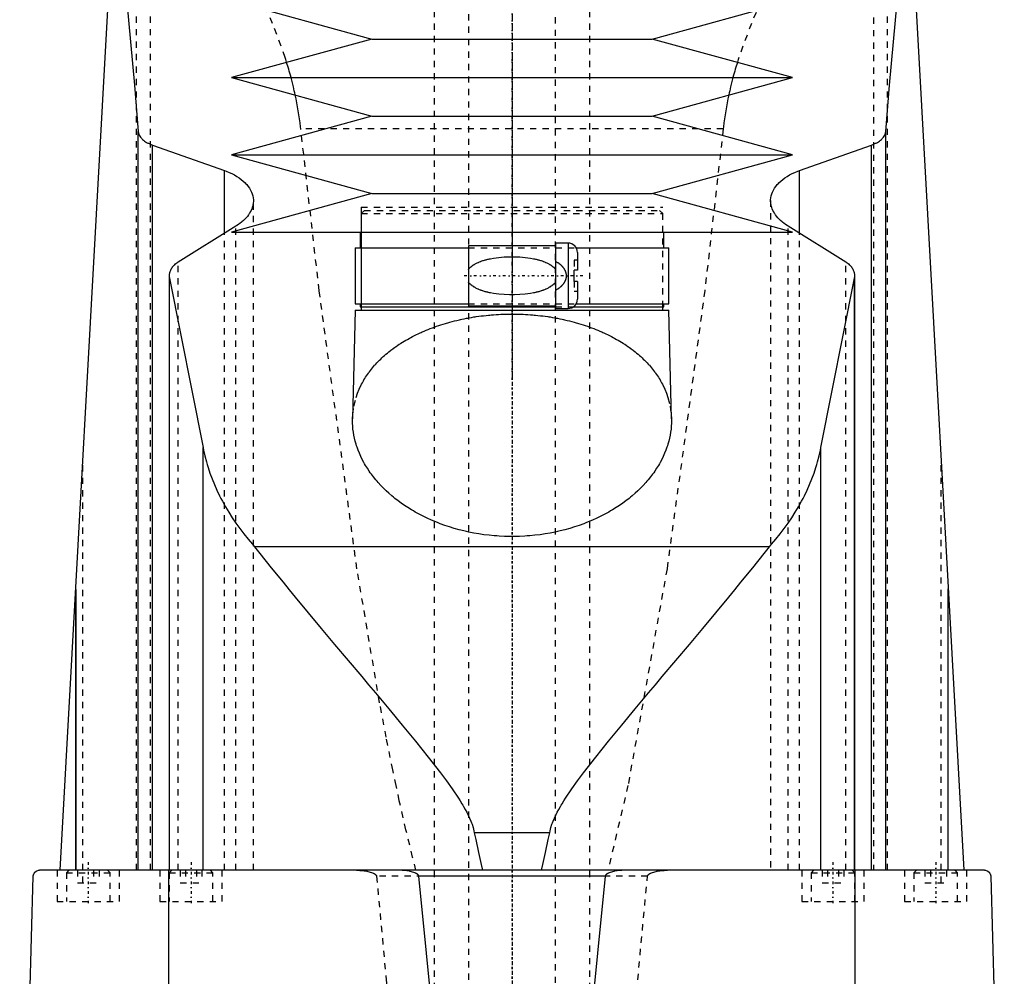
# Model space of a CAD drawing. Extents: x -120 to 120, y -1 to 1172.
# Tile 6 of 11: x -79 to 79, y 553 to 706. Entities that reach past the tile are written whole.
import ezdxf

# ---------------------------------------------------------------- set-up
doc = ezdxf.new("R2010")
doc.units = 0
doc.linetypes.add('CENTER', pattern=[1.5, 0.45, -0.5, 0.05, -0.5])
doc.linetypes.add('DASHED', pattern=[2, 1, -1])
for name, color, linetype in [('AM_0', 7, 'CONTINUOUS'), ('AM_3', 7, 'DASHED'), ('AM_7', 7, 'CENTER')]:
    doc.layers.add(name, color=color, linetype=linetype)

msp = doc.modelspace()

# ---------------------------------------------------------------- linework, layer by layer
at = {"layer": 'AM_0', "color": 7, "linetype": 'CONTINUOUS'}
for p, q in [((-72.48, 569.6), (-61.98, 760.16)), ((61.98, 760.16), (72.48, 569.6)), ((-45, 709.2), (-22.5, 703)), ((22.5, 703), (45, 709.2)), ((-22.5, 703), (-45, 696.8)), ((-22.5, 703), (22.5, 703)), ((45, 696.8), (22.5, 703)), ((-45, 696.8), (-22.5, 690.6)), ((-45, 696.8), (45, 696.8)), ((22.5, 690.6), (45, 696.8)), ((-22.5, 690.6), (-45, 684.4)), ((-22.5, 690.6), (22.5, 690.6)), ((45, 684.4), (22.5, 690.6)), ((-60, 569.6), (-60, 688.17)), ((60, 569.6), (60, 688.17)), ((-57.68, 569.6), (-57.68, 685.98)), ((-57.68, 685.98), (-46.13, 681.89)), ((46.13, 681.89), (57.68, 685.98)), ((57.68, 569.6), (57.68, 685.98)), ((-45, 684.4), (-22.5, 678.2)), ((-45, 684.4), (45, 684.4)), ((22.5, 678.2), (45, 684.4)), ((-46.13, 671.85), (-46.13, 681.89)), ((46.13, 671.85), (46.13, 681.89)), ((-22.5, 678.2), (-45, 672)), ((-22.5, 678.2), (22.5, 678.2)), ((45, 672), (22.5, 678.2)), ((-44.32, 672.97), (-53.59, 667.2)), ((-45, 672), (45, 672)), ((-24.35, 672), (-24.35, 669.5)), ((24.35, 669.5), (24.35, 672)), ((53.59, 667.2), (44.32, 672.97)), ((9, 670.25), (7, 670.25)), ((7, 670.25), (7, 659.75)), ((9, 670.25), (9, 659.75)), ((-25.15, 669.5), (-25.15, 660.5)), ((-25.15, 669.5), (-7, 669.5)), ((7, 669.8), (-7, 669.8)), ((-7, 669.8), (-7, 660.2)), ((10.3, 669.5), (25.15, 669.5)), ((10.5, 668.75), (10.5, 665.9)), ((25.15, 660.5), (25.15, 669.5)), ((10, 664.1), (10, 665.9)), ((10.5, 665.9), (10, 665.9)), ((-55, 665.05), (-55, 569.6)), ((-54.96, 569.6), (-54.96, 664.64)), ((-54.96, 664.64), (-49.57, 637.45)), ((10.5, 664.1), (10, 664.1)), ((10.5, 664.1), (10.5, 661.25)), ((49.57, 637.45), (54.96, 664.64)), ((54.96, 569.6), (54.96, 664.64)), ((55, 569.6), (55, 665.05)), ((-25.15, 660.5), (-7, 660.5)), ((-24.35, 660.5), (-24.35, 660)), ((10.3, 660.5), (25.15, 660.5)), ((24.35, 660), (24.35, 660.5)), ((-25.18, 659.5), (-25.59, 642.04)), ((-25.18, 659.5), (25.18, 659.5)), ((-24.35, 660), (7, 660)), ((-24.18, 660), (-24.18, 659.5)), ((-7, 660.2), (7, 660.2)), ((7, 659.75), (9, 659.75)), ((9.83, 660), (24.35, 660)), ((24.18, 659.5), (24.18, 660)), ((25.59, 642.04), (25.18, 659.5)), ((-49.57, 569.6), (-49.57, 637.45)), ((49.57, 569.6), (49.57, 637.45)), ((41.3, 621.52), (-41.3, 621.52)), ((-70, 569.6), (-70, 614.75)), ((-70, 614.67), (-70, 569.6)), ((70, 569.6), (70, 614.75)), ((70, 569.6), (70, 614.67)), ((6.05, 575.62), (-6.05, 575.62)), ((75.83, 569.6), (-75.83, 569.6)), ((-55.06, 487.5), (-55.06, 569.6)), ((55.06, 487.5), (55.06, 569.6)), ((-79, 487.5), (-76.83, 568.63)), ((14.95, 568.63), (-14.95, 568.63)), ((76.83, 568.63), (79, 487.5))]:
    msp.add_line(p, q, dxfattribs=at)
for points in [[(-63.73, 728.44, 0), (-63.09, 722.45, 0), (-61.84, 709.58, 0), (-60.6, 695.59, 0), (-60, 688.17, 0)], [(60, 688.17, 0), (60.6, 695.59, 0), (61.84, 709.58, 0), (63.09, 722.45, 0), (63.73, 728.44, 0)], [(-60, 688.17, 0), (-59.99, 688.1, 0), (-59.96, 687.97, 0), (-59.93, 687.83, 0), (-59.9, 687.76, 0), (-59.88, 687.69, 0), (-59.81, 687.55, 0), (-59.73, 687.41, 0), (-59.64, 687.27, 0), (-59.53, 687.14, 0), (-59.41, 687.01, 0), (-59.34, 686.94, 0), (-59.28, 686.88, 0), (-59.13, 686.75, 0), (-58.97, 686.63, 0), (-58.81, 686.52, 0), (-58.63, 686.41, 0), (-58.44, 686.31, 0), (-58.34, 686.26, 0), (-58.24, 686.21, 0), (-58.03, 686.12, 0), (-57.8, 686.03, 0), (-57.68, 685.98, 0)], [(57.68, 685.98, 0), (57.8, 686.03, 0), (58.03, 686.12, 0), (58.24, 686.21, 0), (58.34, 686.26, 0), (58.44, 686.31, 0), (58.63, 686.41, 0), (58.81, 686.52, 0), (58.97, 686.63, 0), (59.13, 686.75, 0), (59.28, 686.88, 0), (59.34, 686.94, 0), (59.41, 687.01, 0), (59.53, 687.14, 0), (59.64, 687.27, 0), (59.73, 687.41, 0), (59.81, 687.55, 0), (59.88, 687.69, 0), (59.9, 687.76, 0), (59.93, 687.83, 0), (59.96, 687.97, 0), (59.99, 688.1, 0), (60, 688.17, 0)], [(-46.13, 681.89, 0), (-45.89, 681.8, 0), (-45.41, 681.6, 0), (-44.96, 681.4, 0), (-44.75, 681.29, 0), (-44.54, 681.18, 0), (-44.16, 680.95, 0), (-43.79, 680.72, 0), (-43.44, 680.46, 0), (-43.12, 680.2, 0), (-42.83, 679.92, 0), (-42.69, 679.78, 0), (-42.56, 679.64, 0), (-42.32, 679.35, 0), (-42.11, 679.05, 0), (-41.94, 678.74, 0), (-41.79, 678.44, 0), (-41.67, 678.13, 0), (-41.63, 677.97, 0), (-41.59, 677.82, 0), (-41.53, 677.51, 0), (-41.5, 677.21, 0), (-41.5, 677.06, 0)], [(41.5, 677.06, 0), (41.5, 677.21, 0), (41.53, 677.51, 0), (41.59, 677.82, 0), (41.63, 677.97, 0), (41.67, 678.13, 0), (41.79, 678.44, 0), (41.94, 678.74, 0), (42.11, 679.05, 0), (42.32, 679.35, 0), (42.56, 679.64, 0), (42.69, 679.78, 0), (42.83, 679.92, 0), (43.12, 680.2, 0), (43.44, 680.46, 0), (43.79, 680.72, 0), (44.16, 680.96, 0), (44.55, 681.18, 0), (44.75, 681.29, 0), (44.96, 681.4, 0), (45.41, 681.6, 0), (45.89, 681.8, 0), (46.13, 681.89, 0)], [(-41.5, 677.06, 0), (-41.5, 676.94, 0), (-41.52, 676.7, 0), (-41.55, 676.47, 0), (-41.58, 676.34, 0), (-41.6, 676.22, 0), (-41.67, 675.98, 0), (-41.76, 675.74, 0), (-41.86, 675.5, 0), (-41.99, 675.25, 0), (-42.13, 675.01, 0), (-42.21, 674.9, 0), (-42.29, 674.78, 0), (-42.47, 674.54, 0), (-42.67, 674.31, 0), (-42.88, 674.09, 0), (-43.11, 673.87, 0), (-43.35, 673.66, 0), (-43.48, 673.55, 0), (-43.61, 673.45, 0), (-43.89, 673.25, 0), (-44.17, 673.06, 0), (-44.32, 672.97, 0)], [(44.32, 672.97, 0), (44.17, 673.06, 0), (43.88, 673.25, 0), (43.61, 673.45, 0), (43.48, 673.56, 0), (43.35, 673.66, 0), (43.1, 673.87, 0), (42.88, 674.09, 0), (42.66, 674.32, 0), (42.47, 674.55, 0), (42.29, 674.78, 0), (42.21, 674.9, 0), (42.13, 675.02, 0), (41.99, 675.26, 0), (41.86, 675.5, 0), (41.76, 675.74, 0), (41.67, 675.98, 0), (41.6, 676.22, 0), (41.58, 676.35, 0), (41.55, 676.47, 0), (41.52, 676.7, 0), (41.5, 676.94, 0), (41.5, 677.06, 0)], [(-53.59, 667.2, 0), (-53.66, 667.15, 0), (-53.81, 667.05, 0), (-53.95, 666.94, 0), (-54.01, 666.89, 0), (-54.08, 666.84, 0), (-54.2, 666.72, 0), (-54.31, 666.61, 0), (-54.42, 666.49, 0), (-54.52, 666.37, 0), (-54.61, 666.25, 0), (-54.65, 666.19, 0), (-54.69, 666.13, 0), (-54.76, 666, 0), (-54.82, 665.87, 0), (-54.87, 665.75, 0), (-54.92, 665.62, 0), (-54.95, 665.49, 0), (-54.96, 665.43, 0), (-54.97, 665.36, 0), (-54.99, 665.24, 0), (-55, 665.11, 0), (-55, 665.05, 0)], [(55, 665.05, 0), (55, 665.11, 0), (54.99, 665.24, 0), (54.97, 665.36, 0), (54.96, 665.43, 0), (54.95, 665.49, 0), (54.92, 665.62, 0), (54.87, 665.75, 0), (54.82, 665.87, 0), (54.76, 666, 0), (54.69, 666.13, 0), (54.65, 666.19, 0), (54.61, 666.25, 0), (54.52, 666.37, 0), (54.42, 666.49, 0), (54.31, 666.61, 0), (54.2, 666.72, 0), (54.08, 666.84, 0), (54.01, 666.89, 0), (53.95, 666.94, 0), (53.81, 667.05, 0), (53.66, 667.15, 0), (53.59, 667.2, 0)], [(-55, 665.05, 0), (-55, 664.98, 0), (-54.99, 664.85, 0), (-54.97, 664.71, 0), (-54.96, 664.64, 0)], [(54.96, 664.64, 0), (54.97, 664.71, 0), (54.99, 664.85, 0), (55, 664.98, 0), (55, 665.05, 0)], [(25.59, 642.04, 0), (25.59, 641.81, 0), (25.59, 641.35, 0), (25.56, 640.87, 0), (25.54, 640.64, 0), (25.52, 640.4, 0), (25.46, 639.92, 0), (25.38, 639.43, 0), (25.28, 638.95, 0), (25.16, 638.46, 0), (25.02, 637.97, 0), (24.95, 637.73, 0), (24.87, 637.49, 0), (24.69, 637, 0), (24.49, 636.51, 0), (24.28, 636.02, 0), (24.04, 635.54, 0), (23.78, 635.06, 0), (23.65, 634.82, 0), (23.51, 634.58, 0), (23.21, 634.1, 0), (22.9, 633.63, 0), (22.74, 633.4, 0), (22.57, 633.17, 0), (22.22, 632.71, 0), (21.85, 632.25, 0), (21.66, 632.03, 0), (21.46, 631.8, 0), (21.06, 631.36, 0), (20.63, 630.93, 0), (20.19, 630.51, 0), (19.74, 630.09, 0), (19.27, 629.68, 0), (19.03, 629.48, 0), (18.78, 629.28, 0), (18.28, 628.9, 0), (17.77, 628.52, 0), (17.24, 628.15, 0), (16.69, 627.79, 0), (16.12, 627.44, 0), (15.82, 627.26, 0), (15.52, 627.09, 0), (14.9, 626.75, 0), (14.26, 626.41, 0), (13.6, 626.09, 0), (12.93, 625.79, 0), (12.23, 625.49, 0), (11.87, 625.35, 0), (11.51, 625.21, 0), (10.78, 624.95, 0), (10.04, 624.7, 0), (9.28, 624.46, 0), (8.5, 624.25, 0), (7.72, 624.05, 0), (7.32, 623.96, 0), (6.93, 623.87, 0), (6.12, 623.71, 0), (5.31, 623.57, 0), (4.5, 623.45, 0), (3.68, 623.35, 0), (2.86, 623.27, 0), (2.45, 623.24, 0), (2.04, 623.21, 0), (1.22, 623.17, 0), (0.41, 623.15, 0), (0, 623.15, 0), (-0.41, 623.15, 0), (-1.22, 623.17, 0), (-2.04, 623.21, 0), (-2.45, 623.24, 0), (-2.86, 623.27, 0), (-3.68, 623.35, 0), (-4.5, 623.45, 0), (-5.31, 623.57, 0), (-6.12, 623.71, 0), (-6.93, 623.87, 0), (-7.32, 623.96, 0), (-7.72, 624.05, 0), (-8.5, 624.25, 0), (-9.28, 624.46, 0), (-10.04, 624.7, 0), (-10.78, 624.95, 0), (-11.51, 625.21, 0), (-11.87, 625.35, 0), (-12.23, 625.49, 0), (-12.93, 625.79, 0), (-13.6, 626.09, 0), (-14.26, 626.41, 0), (-14.9, 626.75, 0), (-15.52, 627.09, 0), (-15.82, 627.26, 0), (-16.12, 627.44, 0), (-16.69, 627.79, 0), (-17.24, 628.15, 0), (-17.77, 628.52, 0), (-18.28, 628.9, 0), (-18.78, 629.28, 0), (-19.03, 629.48, 0), (-19.27, 629.68, 0), (-19.74, 630.09, 0), (-20.19, 630.51, 0), (-20.63, 630.93, 0), (-21.06, 631.36, 0), (-21.46, 631.8, 0), (-21.66, 632.03, 0), (-21.85, 632.25, 0), (-22.22, 632.71, 0), (-22.57, 633.17, 0), (-22.74, 633.4, 0), (-22.9, 633.63, 0), (-23.21, 634.1, 0), (-23.51, 634.58, 0), (-23.65, 634.82, 0), (-23.78, 635.06, 0), (-24.04, 635.54, 0), (-24.28, 636.02, 0), (-24.49, 636.51, 0), (-24.69, 637, 0), (-24.87, 637.49, 0), (-24.95, 637.73, 0), (-25.02, 637.97, 0), (-25.16, 638.46, 0), (-25.28, 638.95, 0), (-25.38, 639.43, 0), (-25.46, 639.92, 0), (-25.52, 640.4, 0), (-25.54, 640.64, 0), (-25.56, 640.87, 0), (-25.59, 641.35, 0), (-25.59, 641.81, 0), (-25.59, 642.04, 0)], [(-49.57, 637.45, 0), (-49.48, 637, 0), (-49.28, 636.08, 0), (-49.04, 635.16, 0), (-48.91, 634.7, 0), (-48.77, 634.24, 0), (-48.47, 633.33, 0), (-48.13, 632.42, 0), (-47.76, 631.51, 0), (-47.36, 630.6, 0), (-46.93, 629.7, 0), (-46.7, 629.26, 0), (-46.46, 628.81, 0), (-45.97, 627.92, 0), (-45.44, 627.04, 0), (-44.89, 626.16, 0), (-44.3, 625.3, 0), (-43.68, 624.44, 0), (-43.36, 624.01, 0), (-43.04, 623.59, 0), (-42.36, 622.75, 0), (-41.66, 621.93, 0), (-41.3, 621.52, 0)], [(41.3, 621.52, 0), (41.66, 621.93, 0), (42.36, 622.75, 0), (43.04, 623.59, 0), (43.36, 624.01, 0), (43.68, 624.44, 0), (44.3, 625.3, 0), (44.89, 626.16, 0), (45.44, 627.04, 0), (45.97, 627.92, 0), (46.46, 628.81, 0), (46.7, 629.26, 0), (46.93, 629.7, 0), (47.36, 630.6, 0), (47.76, 631.51, 0), (48.13, 632.42, 0), (48.47, 633.33, 0), (48.77, 634.24, 0), (48.91, 634.7, 0), (49.04, 635.16, 0), (49.28, 636.08, 0), (49.48, 637, 0), (49.57, 637.45, 0)], [(-41.3, 621.52, 0), (-40.44, 620.42, 0), (-38.64, 618.15, 0), (-36.74, 615.81, 0), (-35.76, 614.61, 0), (-34.77, 613.4, 0), (-32.72, 610.92, 0), (-30.63, 608.41, 0), (-28.48, 605.85, 0), (-26.31, 603.27, 0), (-24.12, 600.67, 0), (-23.03, 599.37, 0), (-21.93, 598.07, 0), (-19.76, 595.48, 0), (-17.6, 592.89, 0), (-15.49, 590.32, 0), (-13.43, 587.76, 0), (-11.45, 585.21, 0), (-10.51, 583.94, 0), (-9.59, 582.67, 0), (-8.57, 581.15, 0), (-8.3, 580.72, 0), (-8.03, 580.27, 0), (-7.89, 580.05, 0), (-7.76, 579.83, 0), (-7.51, 579.37, 0), (-7.26, 578.91, 0), (-7.03, 578.44, 0), (-6.81, 577.96, 0), (-6.6, 577.47, 0), (-6.5, 577.22, 0), (-6.41, 576.97, 0), (-6.25, 576.44, 0), (-6.11, 575.9, 0), (-6.05, 575.62, 0)], [(6.05, 575.62, 0), (6.11, 575.9, 0), (6.25, 576.44, 0), (6.41, 576.97, 0), (6.5, 577.22, 0), (6.6, 577.47, 0), (6.81, 577.96, 0), (7.03, 578.44, 0), (7.26, 578.91, 0), (7.51, 579.37, 0), (7.76, 579.83, 0), (7.89, 580.05, 0), (8.03, 580.27, 0), (8.3, 580.72, 0), (8.57, 581.15, 0), (9.59, 582.67, 0), (10.51, 583.94, 0), (11.45, 585.21, 0), (13.43, 587.76, 0), (15.49, 590.32, 0), (17.6, 592.89, 0), (19.76, 595.48, 0), (21.93, 598.07, 0), (23.03, 599.37, 0), (24.12, 600.67, 0), (26.31, 603.27, 0), (28.48, 605.85, 0), (30.63, 608.41, 0), (32.72, 610.92, 0), (34.77, 613.4, 0), (35.76, 614.61, 0), (36.74, 615.81, 0), (38.64, 618.15, 0), (40.44, 620.42, 0), (41.3, 621.52, 0)], [(-6.05, 575.62, 0), (-5.83, 574.51, 0), (-5.4, 572.43, 0), (-4.97, 570.5, 0), (-4.76, 569.6, 0)], [(4.76, 569.6, 0), (4.97, 570.5, 0), (5.4, 572.43, 0), (5.83, 574.51, 0), (6.05, 575.62, 0)], [(-76.83, 568.63, 0), (-76.83, 568.63, 0), (-76.83, 568.63, 0), (-76.83, 568.63, 0), (-76.83, 568.63, 0), (-76.83, 568.63, 0), (-76.83, 568.63, 0), (-76.83, 568.63, 0), (-76.83, 568.63, 0), (-76.83, 568.64, 0), (-76.83, 568.64, 0), (-76.83, 568.64, 0), (-76.83, 568.65, 0), (-76.83, 568.65, 0), (-76.83, 568.65, 0), (-76.83, 568.66, 0), (-76.83, 568.66, 0), (-76.83, 568.66, 0), (-76.83, 568.66, 0), (-76.83, 568.66, 0), (-76.83, 568.67, 0), (-76.83, 568.67, 0), (-76.83, 568.67, 0), (-76.83, 568.68, 0), (-76.83, 568.68, 0), (-76.83, 568.68, 0), (-76.83, 568.68, 0), (-76.83, 568.68, 0), (-76.83, 568.69, 0), (-76.83, 568.69, 0), (-76.82, 568.71, 0), (-76.82, 568.72, 0), (-76.82, 568.73, 0), (-76.82, 568.74, 0), (-76.82, 568.75, 0), (-76.82, 568.75, 0), (-76.82, 568.76, 0), (-76.82, 568.76, 0), (-76.82, 568.77, 0), (-76.81, 568.8, 0), (-76.81, 568.82, 0), (-76.8, 568.83, 0), (-76.79, 568.87, 0), (-76.78, 568.9, 0), (-76.75, 568.98, 0), (-76.7, 569.09, 0), (-76.68, 569.13, 0), (-76.65, 569.17, 0), (-76.6, 569.24, 0), (-76.55, 569.3, 0), (-76.35, 569.45, 0), (-76, 569.59, 0), (-75.83, 569.6, 0)], [(-14.95, 568.63, 0), (-14.95, 568.63, 0), (-14.95, 568.63, 0), (-14.95, 568.64, 0), (-14.95, 568.64, 0), (-14.95, 568.64, 0), (-14.95, 568.65, 0), (-14.95, 568.65, 0), (-14.95, 568.66, 0), (-14.95, 568.67, 0), (-14.95, 568.67, 0), (-14.95, 568.67, 0), (-14.96, 568.68, 0), (-14.96, 568.68, 0), (-14.96, 568.69, 0), (-14.96, 568.69, 0), (-14.96, 568.7, 0), (-14.96, 568.7, 0), (-14.96, 568.71, 0), (-14.97, 568.71, 0), (-14.97, 568.71, 0), (-14.97, 568.72, 0), (-14.97, 568.72, 0), (-14.97, 568.72, 0), (-14.97, 568.73, 0), (-14.98, 568.73, 0), (-14.98, 568.74, 0), (-14.98, 568.74, 0), (-14.98, 568.74, 0), (-14.98, 568.75, 0), (-14.99, 568.75, 0), (-14.99, 568.76, 0), (-14.99, 568.76, 0), (-14.99, 568.77, 0), (-15, 568.77, 0), (-15, 568.77, 0), (-15, 568.78, 0), (-15.01, 568.79, 0), (-15.03, 568.82, 0), (-15.05, 568.84, 0), (-15.07, 568.87, 0), (-15.09, 568.88, 0), (-15.1, 568.89, 0), (-15.12, 568.91, 0), (-15.15, 568.93, 0), (-15.17, 568.95, 0), (-15.2, 568.97, 0), (-15.23, 568.99, 0), (-15.24, 569, 0), (-15.26, 569.01, 0), (-15.28, 569.03, 0), (-15.31, 569.04, 0), (-15.33, 569.05, 0), (-15.34, 569.06, 0), (-15.37, 569.08, 0), (-15.4, 569.09, 0), (-15.41, 569.1, 0), (-15.43, 569.11, 0), (-15.46, 569.12, 0), (-15.49, 569.13, 0), (-15.59, 569.18, 0), (-15.76, 569.24, 0), (-15.94, 569.3, 0), (-16.13, 569.36, 0), (-16.32, 569.4, 0), (-16.41, 569.42, 0), (-16.51, 569.44, 0), (-16.71, 569.48, 0), (-16.9, 569.51, 0), (-17.1, 569.54, 0), (-17.29, 569.56, 0), (-17.49, 569.57, 0), (-17.58, 569.58, 0), (-17.68, 569.59, 0), (-17.87, 569.6, 0), (-18.05, 569.6, 0), (-18.15, 569.6, 0)], [(18.15, 569.6, 0), (18.05, 569.6, 0), (17.87, 569.6, 0), (17.68, 569.59, 0), (17.58, 569.58, 0), (17.49, 569.57, 0), (17.29, 569.56, 0), (17.1, 569.54, 0), (16.9, 569.51, 0), (16.71, 569.48, 0), (16.51, 569.44, 0), (16.41, 569.42, 0), (16.32, 569.4, 0), (16.13, 569.36, 0), (15.94, 569.3, 0), (15.76, 569.24, 0), (15.59, 569.18, 0), (15.49, 569.13, 0), (15.46, 569.12, 0), (15.43, 569.11, 0), (15.41, 569.1, 0), (15.4, 569.09, 0), (15.37, 569.08, 0), (15.34, 569.06, 0), (15.33, 569.05, 0), (15.31, 569.04, 0), (15.28, 569.03, 0), (15.26, 569.01, 0), (15.24, 569, 0), (15.23, 568.99, 0), (15.2, 568.97, 0), (15.17, 568.95, 0), (15.15, 568.93, 0), (15.12, 568.91, 0), (15.1, 568.89, 0), (15.09, 568.88, 0), (15.07, 568.87, 0), (15.05, 568.84, 0), (15.03, 568.82, 0), (15.01, 568.79, 0), (15, 568.78, 0), (15, 568.77, 0), (15, 568.77, 0), (14.99, 568.77, 0), (14.99, 568.76, 0), (14.99, 568.76, 0), (14.99, 568.75, 0), (14.98, 568.75, 0), (14.98, 568.74, 0), (14.98, 568.74, 0), (14.98, 568.74, 0), (14.98, 568.73, 0), (14.97, 568.73, 0), (14.97, 568.72, 0), (14.97, 568.72, 0), (14.97, 568.72, 0), (14.97, 568.71, 0), (14.97, 568.71, 0), (14.96, 568.71, 0), (14.96, 568.7, 0), (14.96, 568.7, 0), (14.96, 568.69, 0), (14.96, 568.69, 0), (14.96, 568.68, 0), (14.96, 568.68, 0), (14.95, 568.67, 0), (14.95, 568.67, 0), (14.95, 568.67, 0), (14.95, 568.66, 0), (14.95, 568.65, 0), (14.95, 568.65, 0), (14.95, 568.64, 0), (14.95, 568.64, 0), (14.95, 568.64, 0), (14.95, 568.63, 0), (14.95, 568.63, 0), (14.95, 568.63, 0)], [(75.83, 569.6, 0), (76, 569.59, 0), (76.35, 569.45, 0), (76.55, 569.3, 0), (76.6, 569.24, 0), (76.65, 569.17, 0), (76.68, 569.13, 0), (76.7, 569.09, 0), (76.75, 568.98, 0), (76.78, 568.9, 0), (76.79, 568.87, 0), (76.8, 568.83, 0), (76.81, 568.82, 0), (76.81, 568.8, 0), (76.82, 568.77, 0), (76.82, 568.76, 0), (76.82, 568.76, 0), (76.82, 568.75, 0), (76.82, 568.75, 0), (76.82, 568.74, 0), (76.82, 568.73, 0), (76.82, 568.72, 0), (76.82, 568.71, 0), (76.83, 568.69, 0), (76.83, 568.69, 0), (76.83, 568.68, 0), (76.83, 568.68, 0), (76.83, 568.68, 0), (76.83, 568.68, 0), (76.83, 568.68, 0), (76.83, 568.67, 0), (76.83, 568.67, 0), (76.83, 568.67, 0), (76.83, 568.66, 0), (76.83, 568.66, 0), (76.83, 568.66, 0), (76.83, 568.66, 0), (76.83, 568.66, 0), (76.83, 568.65, 0), (76.83, 568.65, 0), (76.83, 568.65, 0), (76.83, 568.64, 0), (76.83, 568.64, 0), (76.83, 568.64, 0), (76.83, 568.63, 0), (76.83, 568.63, 0), (76.83, 568.63, 0), (76.83, 568.63, 0), (76.83, 568.63, 0), (76.83, 568.63, 0), (76.83, 568.63, 0), (76.83, 568.63, 0), (76.83, 568.63, 0)], [(-12.5, 543.94, 0), (-14.95, 568.63, 0)], [(14.95, 568.63, 0), (12.5, 543.94, 0)]]:
    msp.add_polyline3d(points, dxfattribs=at)
for centre, start, end in [((9, 668.75), 0, 90), ((9, 661.25), 270, 0)]:
    msp.add_arc(centre, 1.5, start, end, dxfattribs=at)
at = {"layer": 'AM_3', "color": 6, "linetype": 'DASHED'}
for p, q in [((-7, 1133), (-7, 355.5)), ((7, 355.5), (7, 1133)), ((-12.5, 1117.5), (-12.5, 396.5)), ((12.5, 396.5), (12.5, 1117.5)), ((-58, 569.6), (-58, 768.44)), ((58, 768.44), (58, 569.6)), ((-60.27, 569.6), (-60.27, 765.71)), ((60.27, 569.6), (60.27, 765.71)), ((33.89, 688.56), (-33.89, 688.56)), ((-41.5, 569.6), (-41.5, 677.06)), ((41.5, 677.06), (41.5, 569.6)), ((-24.18, 676), (-24.18, 660)), ((-24.18, 676), (24.18, 676)), ((-23.68, 675.5), (-24.18, 675)), ((-24.18, 675), (-24.18, 660)), ((-24.18, 675), (24.18, 675)), ((-23.68, 675.5), (23.68, 675.5)), ((24.18, 675), (23.68, 675.5)), ((24.18, 660), (24.18, 676)), ((24.18, 660), (24.18, 675)), ((-46.13, 569.6), (-46.13, 671.85)), ((-44.32, 569.6), (-44.32, 672.97)), ((44.32, 569.6), (44.32, 672.97)), ((46.13, 569.6), (46.13, 671.85)), ((-7, 669.5), (10.3, 669.5)), ((-53.59, 569.6), (-53.59, 667.2)), ((10, 667.5), (10, 665.9)), ((10.5, 667.5), (10, 667.5)), ((53.59, 569.6), (53.59, 667.2)), ((10, 664.1), (10, 662.5)), ((10.5, 662.5), (10, 662.5)), ((-7, 660.5), (10.3, 660.5)), ((7, 660), (9.83, 660)), ((-68.87, 567.6), (-68.87, 635.23)), ((68.87, 567.6), (68.87, 635.23)), ((-70, 569.6), (-70, 614.71)), ((-70, 614.67), (-70, 614.71)), ((70, 614.71), (70, 614.67)), ((70, 569.6), (70, 614.71)), ((-73, 569.6), (-73, 564.6)), ((-71.1, 569.6), (-71.5, 569.2)), ((-71.5, 569.2), (-71.5, 564.6)), ((-71.5, 569.2), (-64.5, 569.2)), ((-69.73, 569.6), (-69.73, 567.6)), ((-67.13, 569.6), (-67.13, 567.6)), ((-66.27, 569.6), (-66.27, 567.6)), ((-64.5, 569.2), (-64.9, 569.6)), ((-64.5, 564.6), (-64.5, 569.2)), ((-63, 564.6), (-63, 569.6)), ((-56.5, 569.6), (-56.5, 564.6)), ((-54.6, 569.6), (-55, 569.2)), ((-55, 569.2), (-55, 564.6)), ((-55, 569.2), (-48, 569.2)), ((-53.23, 569.6), (-53.23, 567.6)), ((-52.37, 569.6), (-52.37, 567.6)), ((-50.63, 569.6), (-50.63, 567.6)), ((-49.77, 569.6), (-49.77, 567.6)), ((-48, 569.2), (-48.4, 569.6)), ((-48, 564.6), (-48, 569.2)), ((-46.5, 564.6), (-46.5, 569.6)), ((46.5, 569.6), (46.5, 564.6)), ((48.4, 569.6), (48, 569.2)), ((48, 569.2), (48, 564.6)), ((48, 569.2), (55, 569.2)), ((49.77, 569.6), (49.77, 567.6)), ((50.63, 569.6), (50.63, 567.6)), ((52.37, 569.6), (52.37, 567.6)), ((53.23, 569.6), (53.23, 567.6)), ((55, 569.2), (54.6, 569.6)), ((55, 564.6), (55, 569.2)), ((56.5, 564.6), (56.5, 569.6)), ((63, 569.6), (63, 564.6)), ((64.9, 569.6), (64.5, 569.2)), ((64.5, 569.2), (64.5, 564.6)), ((64.5, 569.2), (71.5, 569.2)), ((66.27, 569.6), (66.27, 567.6)), ((67.13, 569.6), (67.13, 567.6)), ((69.73, 569.6), (69.73, 567.6)), ((71.5, 569.2), (71.1, 569.6)), ((71.5, 564.6), (71.5, 569.2)), ((73, 564.6), (73, 569.6)), ((-69.73, 567.6), (-66.27, 567.6)), ((-53.23, 567.6), (-49.77, 567.6)), ((21.74, 568.63), (-21.74, 568.63)), ((49.77, 567.6), (53.23, 567.6)), ((66.27, 567.6), (69.73, 567.6)), ((-73, 564.6), (-63, 564.6)), ((-56.5, 564.6), (-46.5, 564.6)), ((46.5, 564.6), (56.5, 564.6)), ((63, 564.6), (73, 564.6))]:
    msp.add_line(p, q, dxfattribs=at)
for points in [[(-33.89, 688.56, 0), (-33.92, 688.89, 0), (-34, 689.54, 0), (-34.09, 690.19, 0), (-34.14, 690.52, 0), (-34.19, 690.84, 0), (-34.29, 691.49, 0), (-34.4, 692.13, 0), (-34.52, 692.78, 0), (-34.65, 693.42, 0), (-34.79, 694.06, 0), (-34.86, 694.37, 0), (-34.93, 694.69, 0), (-35.08, 695.33, 0), (-35.23, 695.96, 0), (-35.4, 696.59, 0), (-35.57, 697.21, 0), (-35.74, 697.84, 0), (-35.83, 698.15, 0), (-35.93, 698.46, 0), (-36.12, 699.09, 0), (-36.31, 699.71, 0), (-36.41, 700.01, 0), (-37.04, 701.86, 0), (-38.42, 705.5, 0), (-39.96, 709.08, 0)], [(39.96, 709.08, 0), (38.42, 705.5, 0), (37.04, 701.86, 0), (36.41, 700.01, 0), (36.31, 699.71, 0), (36.12, 699.09, 0), (35.93, 698.46, 0), (35.83, 698.15, 0), (35.74, 697.84, 0), (35.57, 697.21, 0), (35.4, 696.59, 0), (35.23, 695.96, 0), (35.08, 695.33, 0), (34.93, 694.69, 0), (34.86, 694.37, 0), (34.79, 694.06, 0), (34.65, 693.42, 0), (34.52, 692.78, 0), (34.4, 692.13, 0), (34.29, 691.49, 0), (34.19, 690.84, 0), (34.14, 690.52, 0), (34.09, 690.19, 0), (34, 689.54, 0), (33.92, 688.89, 0), (33.89, 688.56, 0)], [(-15.41, 569.6, 0), (-15.95, 571.69, 0), (-17.01, 576.08, 0), (-18.08, 580.76, 0), (-18.61, 583.2, 0), (-19.13, 585.71, 0), (-20.19, 590.95, 0), (-21.24, 596.47, 0), (-24.88, 617.98, 0), (-30.94, 662.64, 0), (-33.89, 688.56, 0)], [(33.89, 688.56, 0), (30.94, 662.64, 0), (24.88, 617.98, 0), (18.61, 583.2, 0), (15.41, 569.6, 0)], [(-7, 666, 0), (-6.96, 666.06, 0), (-6.87, 666.17, 0), (-6.77, 666.27, 0), (-6.72, 666.32, 0), (-6.68, 666.36, 0), (-6.58, 666.45, 0), (-6.47, 666.54, 0), (-6.37, 666.62, 0), (-6.26, 666.69, 0), (-6.15, 666.76, 0), (-6.1, 666.8, 0), (-6.04, 666.83, 0), (-5.93, 666.9, 0), (-5.81, 666.96, 0), (-5.69, 667.02, 0), (-5.57, 667.08, 0), (-5.45, 667.14, 0), (-5.39, 667.16, 0), (-5.33, 667.19, 0), (-5.2, 667.24, 0), (-5.08, 667.29, 0), (-5.02, 667.31, 0), (-4.95, 667.34, 0), (-4.82, 667.38, 0), (-4.69, 667.43, 0), (-4.63, 667.45, 0), (-4.56, 667.47, 0), (-4.43, 667.51, 0), (-4.3, 667.55, 0), (-4.16, 667.58, 0), (-4.02, 667.62, 0), (-3.89, 667.65, 0), (-3.82, 667.67, 0), (-3.75, 667.68, 0), (-3.61, 667.71, 0), (-3.47, 667.74, 0), (-2.98, 667.83, 0), (-2.12, 667.95, 0), (-1.26, 668.02, 0), (-0.42, 668.05, 0), (0, 668.06, 0), (0.42, 668.05, 0), (1.26, 668.02, 0), (2.12, 667.95, 0), (2.98, 667.83, 0), (3.47, 667.74, 0), (3.61, 667.71, 0), (3.75, 667.68, 0), (3.82, 667.67, 0), (3.89, 667.65, 0), (4.02, 667.62, 0), (4.16, 667.58, 0), (4.3, 667.55, 0), (4.43, 667.51, 0), (4.56, 667.47, 0), (4.63, 667.45, 0), (4.69, 667.43, 0), (4.82, 667.38, 0), (4.95, 667.34, 0), (5.02, 667.31, 0), (5.08, 667.29, 0), (5.2, 667.24, 0), (5.33, 667.19, 0), (5.39, 667.16, 0), (5.45, 667.14, 0), (5.57, 667.08, 0), (5.69, 667.02, 0), (5.81, 666.96, 0), (5.93, 666.9, 0), (6.04, 666.83, 0), (6.1, 666.8, 0), (6.15, 666.76, 0), (6.26, 666.69, 0), (6.37, 666.62, 0), (6.47, 666.54, 0), (6.58, 666.45, 0), (6.68, 666.36, 0), (6.72, 666.32, 0), (6.77, 666.27, 0), (6.87, 666.17, 0), (6.96, 666.06, 0), (7, 666, 0)], [(7, 667.35, 0), (7.15, 667.26, 0), (7.31, 667.16, 0), (7.36, 667.12, 0), (7.41, 667.09, 0), (7.43, 667.07, 0), (7.45, 667.06, 0), (7.5, 667.02, 0), (7.54, 666.99, 0), (7.59, 666.96, 0), (7.63, 666.92, 0), (7.68, 666.88, 0), (7.7, 666.87, 0), (7.72, 666.85, 0), (7.76, 666.81, 0), (7.8, 666.77, 0), (7.82, 666.76, 0), (7.84, 666.74, 0), (7.88, 666.7, 0), (7.92, 666.66, 0), (7.94, 666.64, 0), (7.96, 666.62, 0), (8, 666.58, 0), (8.04, 666.54, 0), (8.07, 666.5, 0), (8.11, 666.46, 0), (8.14, 666.42, 0), (8.16, 666.4, 0), (8.18, 666.38, 0), (8.21, 666.33, 0), (8.24, 666.29, 0), (8.27, 666.25, 0), (8.3, 666.2, 0), (8.33, 666.16, 0), (8.35, 666.13, 0), (8.36, 666.11, 0), (8.39, 666.06, 0), (8.42, 666.01, 0), (8.45, 665.96, 0), (8.47, 665.91, 0), (8.5, 665.86, 0), (8.51, 665.83, 0), (8.52, 665.8, 0), (8.54, 665.75, 0), (8.57, 665.7, 0), (8.58, 665.64, 0), (8.6, 665.59, 0), (8.62, 665.53, 0), (8.63, 665.5, 0), (8.63, 665.48, 0), (8.65, 665.42, 0), (8.66, 665.36, 0), (8.67, 665.31, 0), (8.68, 665.25, 0), (8.68, 665.19, 0), (8.69, 665.17, 0), (8.69, 665.14, 0), (8.69, 665.08, 0), (8.69, 665.03, 0), (8.69, 665, 0), (8.69, 664.97, 0), (8.69, 664.92, 0), (8.69, 664.86, 0), (8.69, 664.83, 0), (8.68, 664.81, 0), (8.68, 664.75, 0), (8.67, 664.69, 0), (8.66, 664.64, 0), (8.65, 664.58, 0), (8.63, 664.52, 0), (8.63, 664.5, 0), (8.62, 664.47, 0), (8.6, 664.41, 0), (8.58, 664.36, 0), (8.57, 664.3, 0), (8.54, 664.25, 0), (8.52, 664.2, 0), (8.51, 664.17, 0), (8.5, 664.14, 0), (8.47, 664.09, 0), (8.45, 664.04, 0), (8.42, 663.99, 0), (8.39, 663.94, 0), (8.36, 663.89, 0), (8.35, 663.87, 0), (8.33, 663.84, 0), (8.3, 663.8, 0), (8.27, 663.75, 0), (8.24, 663.71, 0), (8.21, 663.67, 0), (8.18, 663.62, 0), (8.16, 663.6, 0), (8.14, 663.58, 0), (8.11, 663.54, 0), (8.07, 663.5, 0), (8.04, 663.46, 0), (8, 663.42, 0), (7.96, 663.38, 0), (7.94, 663.36, 0), (7.92, 663.34, 0), (7.88, 663.3, 0), (7.84, 663.26, 0), (7.82, 663.24, 0), (7.8, 663.23, 0), (7.76, 663.19, 0), (7.72, 663.15, 0), (7.7, 663.13, 0), (7.68, 663.12, 0), (7.63, 663.08, 0), (7.59, 663.04, 0), (7.54, 663.01, 0), (7.5, 662.98, 0), (7.45, 662.94, 0), (7.43, 662.93, 0), (7.41, 662.91, 0), (7.36, 662.88, 0), (7.31, 662.84, 0), (7.15, 662.74, 0), (7, 662.65, 0)], [(7, 664, 0), (6.96, 663.94, 0), (6.87, 663.83, 0), (6.77, 663.73, 0), (6.72, 663.68, 0), (6.68, 663.64, 0), (6.58, 663.55, 0), (6.47, 663.46, 0), (6.37, 663.38, 0), (6.26, 663.31, 0), (6.15, 663.24, 0), (6.1, 663.2, 0), (6.04, 663.17, 0), (5.93, 663.1, 0), (5.81, 663.04, 0), (5.69, 662.98, 0), (5.57, 662.92, 0), (5.45, 662.86, 0), (5.39, 662.84, 0), (5.33, 662.81, 0), (5.2, 662.76, 0), (5.08, 662.71, 0), (5.02, 662.69, 0), (4.95, 662.66, 0), (4.82, 662.62, 0), (4.69, 662.57, 0), (4.63, 662.55, 0), (4.56, 662.53, 0), (4.43, 662.49, 0), (4.3, 662.45, 0), (4.16, 662.42, 0), (4.02, 662.38, 0), (3.89, 662.35, 0), (3.82, 662.33, 0), (3.75, 662.32, 0), (3.61, 662.29, 0), (3.47, 662.26, 0), (2.98, 662.17, 0), (2.12, 662.05, 0), (1.26, 661.98, 0), (0.42, 661.95, 0), (0, 661.94, 0), (-0.42, 661.95, 0), (-1.26, 661.98, 0), (-2.12, 662.05, 0), (-2.98, 662.17, 0), (-3.47, 662.26, 0), (-3.61, 662.29, 0), (-3.75, 662.32, 0), (-3.82, 662.33, 0), (-3.89, 662.35, 0), (-4.02, 662.38, 0), (-4.16, 662.42, 0), (-4.3, 662.45, 0), (-4.43, 662.49, 0), (-4.56, 662.53, 0), (-4.63, 662.55, 0), (-4.69, 662.57, 0), (-4.82, 662.62, 0), (-4.95, 662.66, 0), (-5.02, 662.69, 0), (-5.08, 662.71, 0), (-5.2, 662.76, 0), (-5.33, 662.81, 0), (-5.39, 662.84, 0), (-5.45, 662.86, 0), (-5.57, 662.92, 0), (-5.69, 662.98, 0), (-5.81, 663.04, 0), (-5.93, 663.1, 0), (-6.04, 663.17, 0), (-6.1, 663.2, 0), (-6.15, 663.24, 0), (-6.26, 663.31, 0), (-6.37, 663.38, 0), (-6.47, 663.46, 0), (-6.58, 663.55, 0), (-6.68, 663.64, 0), (-6.72, 663.68, 0), (-6.77, 663.73, 0), (-6.87, 663.83, 0), (-6.96, 663.94, 0), (-7, 664, 0)], [(-25.59, 642.04, 0), (-25.56, 642.72, 0), (-25.37, 644.08, 0), (-25.03, 645.45, 0), (-24.79, 646.14, 0), (-24.51, 646.82, 0), (-24.13, 647.61, 0), (-24.01, 647.83, 0), (-23.89, 648.05, 0), (-23.83, 648.16, 0), (-23.76, 648.28, 0), (-23.63, 648.5, 0), (-23.49, 648.72, 0), (-23.35, 648.93, 0), (-23.2, 649.15, 0), (-23.05, 649.37, 0), (-22.97, 649.47, 0), (-22.89, 649.58, 0), (-22.73, 649.79, 0), (-22.56, 650.01, 0), (-22.39, 650.22, 0), (-22.22, 650.42, 0), (-22.04, 650.63, 0), (-21.95, 650.73, 0), (-21.85, 650.84, 0), (-21.67, 651.04, 0), (-21.47, 651.24, 0), (-21.28, 651.44, 0), (-21.07, 651.64, 0), (-20.87, 651.83, 0), (-20.76, 651.93, 0), (-20.66, 652.03, 0), (-20.44, 652.22, 0), (-20.23, 652.41, 0), (-20, 652.59, 0), (-19.78, 652.78, 0), (-19.55, 652.96, 0), (-19.43, 653.05, 0), (-19.31, 653.14, 0), (-19.08, 653.32, 0), (-18.83, 653.49, 0), (-18.71, 653.58, 0), (-18.59, 653.67, 0), (-18.34, 653.84, 0), (-18.09, 654, 0), (-17.96, 654.09, 0), (-17.83, 654.17, 0), (-17.58, 654.33, 0), (-17.32, 654.49, 0), (-17.05, 654.65, 0), (-16.78, 654.8, 0), (-16.5, 654.96, 0), (-16.36, 655.04, 0), (-16.22, 655.11, 0), (-15.94, 655.26, 0), (-15.64, 655.41, 0), (-15.35, 655.56, 0), (-15.04, 655.71, 0), (-14.73, 655.85, 0), (-14.58, 655.92, 0), (-14.42, 655.99, 0), (-14.1, 656.13, 0), (-13.78, 656.27, 0), (-13.45, 656.4, 0), (-13.12, 656.53, 0), (-12.78, 656.66, 0), (-12.61, 656.72, 0), (-12.44, 656.78, 0), (-12.1, 656.91, 0), (-11.75, 657.02, 0), (-11.4, 657.14, 0), (-11.04, 657.25, 0), (-10.68, 657.36, 0), (-10.5, 657.41, 0), (-10.32, 657.47, 0), (-9.95, 657.57, 0), (-9.58, 657.67, 0), (-9.21, 657.76, 0), (-8.83, 657.85, 0), (-8.45, 657.94, 0), (-8.26, 657.98, 0), (-8.07, 658.03, 0), (-7.68, 658.11, 0), (-7.3, 658.18, 0), (-7.1, 658.22, 0), (-6.91, 658.25, 0), (-6.52, 658.32, 0), (-6.13, 658.39, 0), (-5.93, 658.42, 0), (-5.74, 658.45, 0), (-5.34, 658.5, 0), (-4.95, 658.55, 0), (-4.55, 658.6, 0), (-4.15, 658.65, 0), (-3.76, 658.69, 0), (-3.56, 658.7, 0), (-3.36, 658.72, 0), (-2.96, 658.75, 0), (-2.56, 658.78, 0), (-2.17, 658.81, 0), (-1.77, 658.82, 0), (-1.37, 658.84, 0), (-1.18, 658.85, 0), (-0.98, 658.85, 0), (-0.59, 658.86, 0), (-0.2, 658.86, 0), (0, 658.86, 0)], [(0, 658.86, 0), (0.2, 658.86, 0), (0.59, 658.86, 0), (0.98, 658.85, 0), (1.18, 658.85, 0), (1.37, 658.84, 0), (1.77, 658.82, 0), (2.17, 658.81, 0), (2.56, 658.78, 0), (2.96, 658.75, 0), (3.36, 658.72, 0), (3.56, 658.7, 0), (3.76, 658.69, 0), (4.15, 658.65, 0), (4.55, 658.6, 0), (4.95, 658.55, 0), (5.34, 658.5, 0), (5.74, 658.45, 0), (5.93, 658.42, 0), (6.13, 658.39, 0), (6.52, 658.32, 0), (6.91, 658.25, 0), (7.1, 658.22, 0), (7.3, 658.18, 0), (7.68, 658.11, 0), (8.07, 658.03, 0), (8.26, 657.98, 0), (8.45, 657.94, 0), (8.83, 657.85, 0), (9.21, 657.76, 0), (9.58, 657.67, 0), (9.95, 657.57, 0), (10.32, 657.47, 0), (10.5, 657.41, 0), (10.68, 657.36, 0), (11.04, 657.25, 0), (11.4, 657.14, 0), (11.75, 657.02, 0), (12.1, 656.91, 0), (12.44, 656.78, 0), (12.61, 656.72, 0), (12.78, 656.66, 0), (13.12, 656.53, 0), (13.45, 656.4, 0), (13.78, 656.27, 0), (14.1, 656.13, 0), (14.42, 655.99, 0), (14.58, 655.92, 0), (14.73, 655.85, 0), (15.04, 655.71, 0), (15.35, 655.56, 0), (15.64, 655.41, 0), (15.94, 655.26, 0), (16.22, 655.11, 0), (16.36, 655.04, 0), (16.5, 654.96, 0), (16.78, 654.8, 0), (17.05, 654.65, 0), (17.32, 654.49, 0), (17.58, 654.33, 0), (17.83, 654.17, 0), (17.96, 654.09, 0), (18.09, 654, 0), (18.34, 653.84, 0), (18.59, 653.67, 0), (18.71, 653.58, 0), (18.83, 653.49, 0), (19.08, 653.32, 0), (19.31, 653.14, 0), (19.43, 653.05, 0), (19.55, 652.96, 0), (19.78, 652.78, 0), (20, 652.59, 0), (20.23, 652.41, 0), (20.44, 652.22, 0), (20.66, 652.03, 0), (20.76, 651.93, 0), (20.87, 651.83, 0), (21.07, 651.64, 0), (21.28, 651.44, 0), (21.47, 651.24, 0), (21.67, 651.04, 0), (21.85, 650.84, 0), (21.95, 650.73, 0), (22.04, 650.63, 0), (22.22, 650.42, 0), (22.39, 650.22, 0), (22.56, 650.01, 0), (22.73, 649.79, 0), (22.89, 649.58, 0), (22.97, 649.47, 0), (23.05, 649.37, 0), (23.2, 649.15, 0), (23.35, 648.93, 0), (23.49, 648.72, 0), (23.63, 648.5, 0), (23.76, 648.28, 0), (23.83, 648.16, 0), (23.89, 648.05, 0), (24.01, 647.83, 0), (24.13, 647.61, 0), (24.51, 646.82, 0), (24.79, 646.14, 0), (25.03, 645.45, 0), (25.37, 644.08, 0), (25.56, 642.72, 0), (25.59, 642.04, 0)], [(-24.97, 569.6, 0), (-24.88, 569.6, 0), (-24.69, 569.6, 0), (-24.5, 569.59, 0), (-24.4, 569.58, 0), (-24.3, 569.58, 0), (-24.11, 569.56, 0), (-23.91, 569.54, 0), (-23.71, 569.51, 0), (-23.51, 569.48, 0), (-23.32, 569.45, 0), (-23.22, 569.43, 0), (-23.12, 569.41, 0), (-22.93, 569.36, 0), (-22.74, 569.31, 0), (-22.56, 569.25, 0), (-22.38, 569.18, 0), (-22.28, 569.14, 0), (-22.26, 569.13, 0), (-22.23, 569.11, 0), (-22.21, 569.1, 0), (-22.2, 569.1, 0), (-22.17, 569.08, 0), (-22.14, 569.07, 0), (-22.12, 569.06, 0), (-22.11, 569.05, 0), (-22.08, 569.03, 0), (-22.05, 569.01, 0), (-22.04, 569.01, 0), (-22.02, 569, 0), (-22, 568.98, 0), (-21.97, 568.96, 0), (-21.94, 568.94, 0), (-21.92, 568.92, 0), (-21.89, 568.89, 0), (-21.88, 568.88, 0), (-21.87, 568.87, 0), (-21.85, 568.85, 0), (-21.83, 568.82, 0), (-21.81, 568.8, 0), (-21.8, 568.78, 0), (-21.79, 568.78, 0), (-21.79, 568.77, 0), (-21.79, 568.77, 0), (-21.79, 568.77, 0), (-21.78, 568.76, 0), (-21.78, 568.76, 0), (-21.78, 568.75, 0), (-21.78, 568.75, 0), (-21.77, 568.74, 0), (-21.77, 568.74, 0), (-21.77, 568.74, 0), (-21.77, 568.73, 0), (-21.77, 568.73, 0), (-21.77, 568.72, 0), (-21.76, 568.72, 0), (-21.76, 568.71, 0), (-21.76, 568.71, 0), (-21.76, 568.71, 0), (-21.76, 568.7, 0), (-21.76, 568.7, 0), (-21.75, 568.69, 0), (-21.75, 568.69, 0), (-21.75, 568.68, 0), (-21.75, 568.68, 0), (-21.75, 568.67, 0), (-21.75, 568.67, 0), (-21.75, 568.67, 0), (-21.75, 568.66, 0), (-21.74, 568.66, 0), (-21.74, 568.65, 0), (-21.74, 568.64, 0), (-21.74, 568.64, 0), (-21.74, 568.64, 0), (-21.74, 568.63, 0), (-21.74, 568.63, 0), (-21.74, 568.63, 0)], [(21.74, 568.63, 0), (21.74, 568.63, 0), (21.74, 568.63, 0), (21.74, 568.64, 0), (21.74, 568.64, 0), (21.74, 568.64, 0), (21.74, 568.65, 0), (21.74, 568.66, 0), (21.75, 568.66, 0), (21.75, 568.67, 0), (21.75, 568.67, 0), (21.75, 568.67, 0), (21.75, 568.68, 0), (21.75, 568.68, 0), (21.75, 568.69, 0), (21.75, 568.69, 0), (21.76, 568.7, 0), (21.76, 568.7, 0), (21.76, 568.71, 0), (21.76, 568.71, 0), (21.76, 568.71, 0), (21.76, 568.72, 0), (21.77, 568.72, 0), (21.77, 568.73, 0), (21.77, 568.73, 0), (21.77, 568.74, 0), (21.77, 568.74, 0), (21.77, 568.74, 0), (21.78, 568.75, 0), (21.78, 568.75, 0), (21.78, 568.76, 0), (21.78, 568.76, 0), (21.79, 568.77, 0), (21.79, 568.77, 0), (21.79, 568.77, 0), (21.79, 568.78, 0), (21.8, 568.78, 0), (21.81, 568.8, 0), (21.83, 568.82, 0), (21.85, 568.85, 0), (21.87, 568.87, 0), (21.88, 568.88, 0), (21.89, 568.89, 0), (21.92, 568.92, 0), (21.94, 568.94, 0), (21.97, 568.96, 0), (22, 568.98, 0), (22.02, 569, 0), (22.04, 569.01, 0), (22.05, 569.01, 0), (22.08, 569.03, 0), (22.11, 569.05, 0), (22.12, 569.06, 0), (22.14, 569.07, 0), (22.17, 569.08, 0), (22.2, 569.1, 0), (22.21, 569.1, 0), (22.23, 569.11, 0), (22.26, 569.13, 0), (22.28, 569.14, 0), (22.38, 569.18, 0), (22.56, 569.25, 0), (22.74, 569.31, 0), (22.93, 569.36, 0), (23.12, 569.41, 0), (23.22, 569.43, 0), (23.32, 569.45, 0), (23.51, 569.48, 0), (23.71, 569.51, 0), (23.91, 569.54, 0), (24.11, 569.56, 0), (24.3, 569.58, 0), (24.4, 569.58, 0), (24.5, 569.59, 0), (24.69, 569.6, 0), (24.88, 569.6, 0), (24.97, 569.6, 0)], [(-21.74, 568.63, 0), (-20.18, 551.98, 0), (-17.03, 522.41, 0), (-13.86, 497.87, 0), (-12.26, 487.5, 0)], [(12.26, 487.5, 0), (13.86, 497.87, 0), (17.03, 522.41, 0), (20.18, 551.98, 0), (21.74, 568.63, 0)]]:
    msp.add_polyline3d(points, dxfattribs=at)
at = {"layer": 'AM_7', "color": 4, "linetype": 'CENTER'}
for p, q in [((0, 1171.88), (0, 316.62)), ((0, 900.19), (0, 648.56)), ((0, 700.5), (0, 370.5)), ((11.37, 665), (-7.88, 665)), ((-68, 570.9), (-68, 564.3)), ((-51.5, 570.9), (-51.5, 564.3)), ((51.5, 570.9), (51.5, 564.3)), ((68, 570.9), (68, 564.3))]:
    msp.add_line(p, q, dxfattribs=at)

doc.saveas('drawing.dxf')
